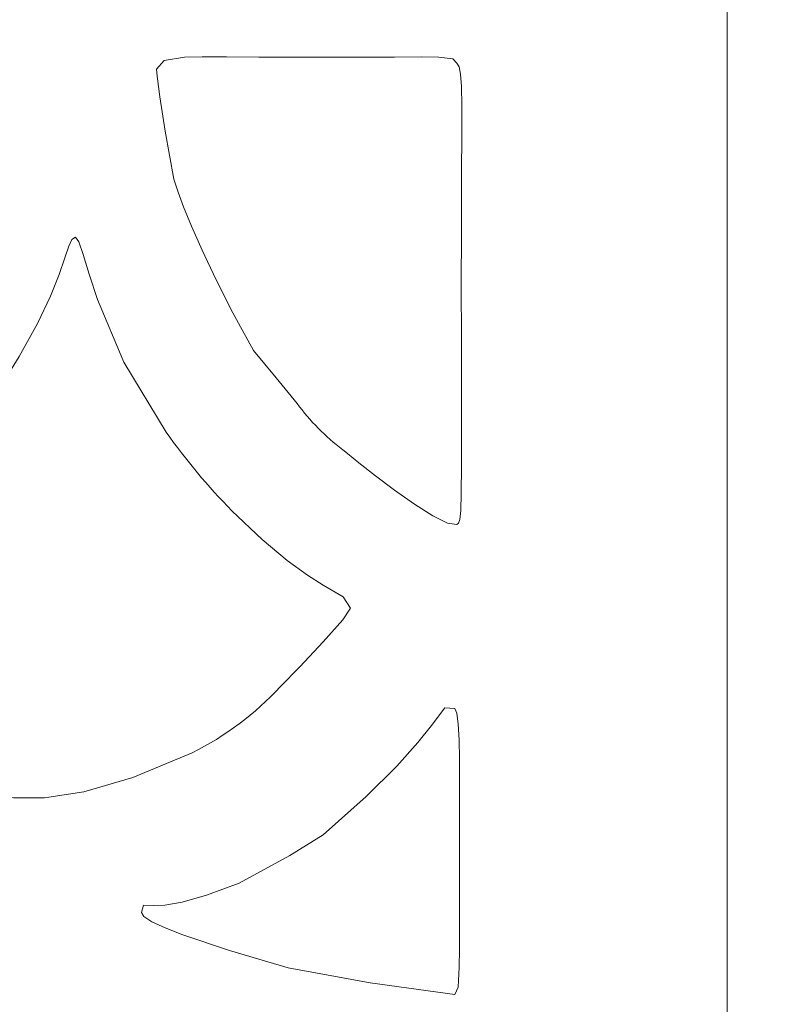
# Model space of a CAD drawing. Header units: millimetres. Extents: x -285 to 176, y -252 to 158.
# Tile 154 of 256: x 29.92 to 34, y -44.46 to -39.13. Entities that reach past the tile are written whole.
import ezdxf

# ---------------------------------------------------------------- set-up
doc = ezdxf.new("R2010")
doc.units = ezdxf.units.MM
doc.header["$MEASUREMENT"] = 0
doc.layers.add('Layer 1', color=7, linetype='Continuous')

msp = doc.modelspace()

# ---------------------------------------------------------------- linework, layer by layer
at = {"layer": 'Layer 1', "color": 1, "lineweight": 9}
msp.add_open_spline([(-4.334, -26.4073), (-4.334, -26.4073), (-6.4683, -24.2765), (-6.4683, -24.2765), (-6.4683, -24.2765), (-6.4683, -24.2765), (0.6049, -17.2034), (0.6049, -17.2034), (0.6049, -17.2034), (0.6049, -17.2034), (2.7357, -19.3376), (2.7357, -19.3376), (2.7357, -19.3376), (2.7357, -19.3376), (12.0948, -9.9785), (12.0948, -9.9785), (12.0948, -9.9785), (12.0948, -9.9785), (10.0275, -7.9112), (10.0275, -7.9112), (10.0275, -7.9112), (10.0275, -7.9112), (17.1008, -0.838), (17.1008, -0.838), (17.1008, -0.838), (17.1008, -0.838), (19.168, -2.9088), (19.168, -2.9088), (19.168, -2.9088), (19.168, -2.9088), (27.4089, 5.3356), (27.4089, 5.3356), (27.4089, 5.3356), (27.4089, 5.3356), (35.6145, -2.87), (35.6145, -2.87), (35.6145, -2.87), (35.6145, -2.87), (37.6465, -0.838), (37.6465, -0.838), (37.6465, -0.838), (37.6465, -0.838), (44.7163, -7.9112), (44.7163, -7.9112), (44.7163, -7.9112), (44.7163, -7.9112), (42.6877, -9.9432), (42.6877, -9.9432), (42.6877, -9.9432), (42.6877, -9.9432), (52.0469, -19.3024), (52.0469, -19.3024), (52.0469, -19.3024), (52.0469, -19.3024), (54.1424, -17.2034), (54.1424, -17.2034), (54.1424, -17.2034), (54.1424, -17.2034), (61.212, -24.2765), (61.212, -24.2765), (61.212, -24.2765), (61.212, -24.2765), (59.1166, -26.372), (59.1166, -26.372), (59.1166, -26.372), (59.1166, -26.372), (60.5982, -27.8537), (60.5982, -27.8537), (60.5982, -27.8537), (60.5982, -27.8537), (61.8752, -29.6598), (61.8752, -29.6598), (61.8752, -29.6598), (61.8752, -29.6598), (61.8752, -73.6689), (61.8752, -73.6689), (61.8752, -73.6689), (61.8752, -73.6689), (61.8752, -73.9617), (61.8752, -73.9617), (61.8752, -73.9617), (61.8752, -73.9617), (61.8752, -103.3622), (61.8752, -103.3622), (61.8752, -103.3622), (61.8752, -103.3622), (50.7204, -103.3622), (50.7204, -103.3622), (50.7204, -103.3622), (50.7204, -103.3622), (50.7204, -106.2513), (50.7204, -106.2513), (50.7204, -106.2513), (50.7204, -106.2513), (35.4205, -106.2513), (35.4205, -106.2513), (35.4205, -106.2513), (35.4205, -106.2513), (35.4205, -103.3622), (35.4205, -103.3622), (35.4205, -103.3622), (35.4205, -103.3622), (19.3338, -103.3622), (19.3338, -103.3622), (19.3338, -103.3622), (19.3338, -103.3622), (19.3338, -106.2513), (19.3338, -106.2513), (19.3338, -106.2513), (19.3338, -106.2513), (4.0338, -106.2513), (4.0338, -106.2513), (4.0338, -106.2513), (4.0338, -106.2513), (4.0338, -103.3622), (4.0338, -103.3622), (4.0338, -103.3622), (4.0338, -103.3622), (-7.121, -103.3622), (-7.121, -103.3622), (-7.121, -103.3622), (-7.121, -103.3622), (-7.121, -73.6972), (-7.121, -73.6972), (-7.121, -73.6972), (-7.121, -73.6972), (-7.121, -29.6598), (-7.121, -29.6598), (-7.121, -29.6598), (-7.121, -29.6598), (-5.8757, -27.9489), (-5.8757, -27.9489), (-5.8757, -27.9489), (-5.8757, -27.9489), (-4.334, -26.4073), (-4.334, -26.4073)], degree=3, knots=[0, 0, 0, 0, 0.028571, 0.028571, 0.028571, 0.028571, 0.057143, 0.057143, 0.057143, 0.057143, 0.085714, 0.085714, 0.085714, 0.085714, 0.114286, 0.114286, 0.114286, 0.114286, 0.142857, 0.142857, 0.142857, 0.142857, 0.171429, 0.171429, 0.171429, 0.171429, 0.2, 0.2, 0.2, 0.2, 0.228571, 0.228571, 0.228571, 0.228571, 0.257143, 0.257143, 0.257143, 0.257143, 0.285714, 0.285714, 0.285714, 0.285714, 0.314286, 0.314286, 0.314286, 0.314286, 0.342857, 0.342857, 0.342857, 0.342857, 0.371429, 0.371429, 0.371429, 0.371429, 0.4, 0.4, 0.4, 0.4, 0.428571, 0.428571, 0.428571, 0.428571, 0.457143, 0.457143, 0.457143, 0.457143, 0.485714, 0.485714, 0.485714, 0.485714, 0.514286, 0.514286, 0.514286, 0.514286, 0.542857, 0.542857, 0.542857, 0.542857, 0.571429, 0.571429, 0.571429, 0.571429, 0.6, 0.6, 0.6, 0.6, 0.628571, 0.628571, 0.628571, 0.628571, 0.657143, 0.657143, 0.657143, 0.657143, 0.685714, 0.685714, 0.685714, 0.685714, 0.714286, 0.714286, 0.714286, 0.714286, 0.742857, 0.742857, 0.742857, 0.742857, 0.771429, 0.771429, 0.771429, 0.771429, 0.8, 0.8, 0.8, 0.8, 0.828571, 0.828571, 0.828571, 0.828571, 0.857143, 0.857143, 0.857143, 0.857143, 0.885714, 0.885714, 0.885714, 0.885714, 0.914286, 0.914286, 0.914286, 0.914286, 0.942857, 0.942857, 0.942857, 0.942857, 1, 1, 1, 1], dxfattribs=at)
at = {"layer": 'Layer 1', "color": 3, "lineweight": 9}
for points, knots in [([(33.7519, -12.836), (33.7519, -12.836), (33.7519, -49.4119), (33.7519, -49.4119), (33.7519, -49.4119), (33.7519, -49.4119), (21.193, -49.4119), (21.193, -49.4119), (21.193, -49.4119), (21.193, -49.4119), (21.2283, -19.6763), (21.2283, -19.6763), (21.2283, -19.6763), (21.2283, -19.6763), (21.2283, -14.2824), (21.2283, -14.2824), (21.2283, -14.2824), (21.2283, -14.2824), (21.2281, -13.7314), (21.2281, -13.7314), (21.2281, -13.7314), (21.2281, -13.7314), (21.2274, -13.2509), (21.2274, -13.2509), (21.2274, -13.2509), (21.2274, -13.2509), (21.2264, -12.8355), (21.2264, -12.8355), (21.2264, -12.8355), (21.2264, -12.8355), (21.2254, -12.4801), (21.2254, -12.4801), (21.2254, -12.4801), (21.2254, -12.4801), (21.2243, -12.1792), (21.2243, -12.1792), (21.2243, -12.1792), (21.2243, -12.1792), (21.2235, -11.9276), (21.2235, -11.9276), (21.2235, -11.9276), (21.2235, -11.9276), (21.223, -11.72), (21.223, -11.72), (21.223, -11.72), (21.223, -11.72), (21.2231, -11.5509), (21.2231, -11.5509), (21.2231, -11.5509), (21.2231, -11.5509), (21.2252, -11.3075), (21.2252, -11.3075), (21.2252, -11.3075), (21.2252, -11.3075), (21.2313, -11.1549), (21.2313, -11.1549), (21.2313, -11.1549), (21.2313, -11.1549), (21.2425, -11.0506), (21.2425, -11.0506), (21.2425, -11.0506), (21.2425, -11.0506), (21.2601, -10.9521), (21.2601, -10.9521), (21.2601, -10.9521), (21.2601, -10.9521), (21.263, -10.931), (21.263, -10.931), (21.263, -10.931), (21.263, -10.931), (21.2701, -10.877), (21.2701, -10.877), (21.2701, -10.877), (21.2701, -10.877), (21.2809, -10.7942), (21.2809, -10.7942), (21.2809, -10.7942), (21.2809, -10.7942), (21.2948, -10.6867), (21.2948, -10.6867), (21.2948, -10.6867), (21.2948, -10.6867), (21.3307, -10.414), (21.3307, -10.414), (21.3307, -10.414), (21.3307, -10.414), (21.3739, -10.0913), (21.3739, -10.0913), (21.3739, -10.0913), (21.3739, -10.0913), (21.4207, -9.7515), (21.4207, -9.7515), (21.4207, -9.7515), (21.4207, -9.7515), (21.4675, -9.4271), (21.4675, -9.4271), (21.4675, -9.4271), (21.4675, -9.4271), (21.5104, -9.1508), (21.5104, -9.1508), (21.5104, -9.1508), (21.5104, -9.1508), (21.5458, -8.9554), (21.5458, -8.9554), (21.5458, -8.9554), (21.5458, -8.9554), (21.6371, -8.6485), (21.6371, -8.6485), (21.6371, -8.6485), (21.6371, -8.6485), (21.7257, -8.3733), (21.7257, -8.3733), (21.7257, -8.3733), (21.8109, -7.9788), (21.9205, -7.59), (22.0538, -7.2092), (22.0538, -7.2092), (22.0538, -7.2092), (22.0801, -7.1271), (22.0801, -7.1271), (22.0801, -7.1271), (22.0801, -7.1271), (22.1278, -6.9829), (22.1278, -6.9829), (22.1278, -6.9829), (22.1278, -6.9829), (22.1937, -6.7904), (22.1937, -6.7904), (22.1937, -6.7904), (22.1937, -6.7904), (22.2748, -6.5635), (22.2748, -6.5635), (22.2748, -6.5635), (22.2748, -6.5635), (22.4701, -6.0622), (22.4701, -6.0622), (22.4701, -6.0622), (22.4701, -6.0622), (22.6888, -5.5899), (22.6888, -5.5899), (22.6888, -5.5899), (22.6888, -5.5899), (22.7786, -5.4099), (22.7786, -5.4099), (22.7786, -5.4099), (22.7786, -5.4099), (22.9035, -5.1576), (22.9035, -5.1576), (22.9035, -5.1576), (22.9035, -5.1576), (23.0691, -4.8398), (23.0691, -4.8398), (23.0691, -4.8398), (23.0691, -4.8398), (23.2811, -4.4632), (23.2811, -4.4632), (23.2811, -4.4632), (23.2811, -4.4632), (23.5452, -4.0344), (23.5452, -4.0344), (23.5452, -4.0344), (23.5452, -4.0344), (23.8671, -3.5603), (23.8671, -3.5603), (23.8671, -3.5603), (23.8671, -3.5603), (24.2524, -3.0476), (24.2524, -3.0476), (24.2524, -3.0476), (24.2524, -3.0476), (24.7067, -2.5031), (24.7067, -2.5031), (24.7067, -2.5031), (25.1157, -2.0546), (25.5541, -1.6338), (26.019, -1.2437), (26.019, -1.2437), (26.019, -1.2437), (26.1292, -1.158), (26.1292, -1.158), (26.1292, -1.158), (26.1292, -1.158), (26.3129, -1.0223), (26.3129, -1.0223), (26.3129, -1.0223), (26.3129, -1.0223), (26.5445, -0.8554), (26.5445, -0.8554), (26.5445, -0.8554), (26.5445, -0.8554), (26.7983, -0.6765), (26.7983, -0.6765), (26.7983, -0.6765), (26.7983, -0.6765), (27.0485, -0.5046), (27.0485, -0.5046), (27.0485, -0.5046), (27.0485, -0.5046), (27.2697, -0.3586), (27.2697, -0.3586), (27.2697, -0.3586), (27.2697, -0.3586), (27.3613, -0.3013), (27.3613, -0.3013), (27.3613, -0.3013), (27.3613, -0.3013), (27.436, -0.2576), (27.436, -0.2576), (27.436, -0.2576), (27.436, -0.2576), (27.4906, -0.2299), (27.4906, -0.2299), (27.4906, -0.2299), (27.4906, -0.2299), (27.5218, -0.2206), (27.5218, -0.2206), (27.5218, -0.2206), (27.5218, -0.2206), (27.8645, -0.4428), (27.8645, -0.4428), (27.8645, -0.4428), (27.8645, -0.4428), (28.231, -0.7181), (28.231, -0.7181), (28.231, -0.7181), (28.3567, -0.792), (28.4802, -0.8697), (28.6013, -0.9509), (28.6013, -0.9509), (28.6013, -0.9509), (28.7127, -1.035), (28.7127, -1.035), (28.7127, -1.035), (28.7127, -1.035), (28.8065, -1.1237), (28.8065, -1.1237), (28.8065, -1.1237), (28.8065, -1.1237), (28.8718, -1.1939), (28.8718, -1.1939), (28.8718, -1.1939), (28.8718, -1.1939), (28.8977, -1.2225), (28.8977, -1.2225), (28.8977, -1.2225), (29.3181, -1.5827), (29.7264, -1.9569), (30.1218, -2.3444), (30.1218, -2.3444), (30.1218, -2.3444), (30.3907, -2.6415), (30.3907, -2.6415), (30.3907, -2.6415), (30.3907, -2.6415), (30.7039, -3.0256), (30.7039, -3.0256), (30.7039, -3.0256), (30.7039, -3.0256), (30.8542, -3.2184), (30.8542, -3.2184), (30.8542, -3.2184), (30.8542, -3.2184), (30.9881, -3.3945), (30.9881, -3.3945), (30.9881, -3.3945), (30.9881, -3.3945), (31.0963, -3.5414), (31.0963, -3.5414), (31.0963, -3.5414), (31.0963, -3.5414), (31.1696, -3.6461), (31.1696, -3.6461), (31.1696, -3.6461), (31.1696, -3.6461), (31.469, -4.1068), (31.469, -4.1068), (31.469, -4.1068), (31.469, -4.1068), (31.757, -4.5721), (31.757, -4.5721), (31.757, -4.5721), (31.757, -4.5721), (31.8789, -4.7737), (31.8789, -4.7737), (31.8789, -4.7737), (31.8789, -4.7737), (31.9763, -4.9369), (31.9763, -4.9369), (31.9763, -4.9369), (31.9763, -4.9369), (32.0422, -5.0487), (32.0422, -5.0487), (32.0422, -5.0487), (32.0422, -5.0487), (32.0692, -5.096), (32.0692, -5.096), (32.0692, -5.096), (32.0692, -5.096), (32.5666, -6.228), (32.5666, -6.228), (32.5666, -6.228), (32.5666, -6.228), (32.9899, -7.315), (32.9899, -7.315), (32.9899, -7.315), (32.9899, -7.315), (33.2229, -8.1366), (33.2229, -8.1366), (33.2229, -8.1366), (33.2229, -8.1366), (33.4066, -8.9483), (33.4066, -8.9483), (33.4066, -8.9483), (33.4066, -8.9483), (33.4766, -9.2973), (33.4766, -9.2973), (33.4766, -9.2973), (33.4766, -9.2973), (33.5301, -9.5801), (33.5301, -9.5801), (33.5301, -9.5801), (33.5301, -9.5801), (33.5503, -9.69), (33.5503, -9.69), (33.5503, -9.69), (33.5503, -9.69), (33.5659, -9.7754), (33.5659, -9.7754), (33.5659, -9.7754), (33.5659, -9.7754), (33.5767, -9.8336), (33.5767, -9.8336), (33.5767, -9.8336), (33.5767, -9.8336), (33.5825, -9.862), (33.5825, -9.862), (33.5825, -9.862), (33.5825, -9.862), (33.6506, -10.2103), (33.6506, -10.2103), (33.6506, -10.2103), (33.6506, -10.2103), (33.6983, -10.5985), (33.6983, -10.5985), (33.6983, -10.5985), (33.6983, -10.5985), (33.7292, -11.0101), (33.7292, -11.0101), (33.7292, -11.0101), (33.7292, -11.0101), (33.7466, -11.4284), (33.7466, -11.4284), (33.7466, -11.4284), (33.7466, -11.4284), (33.7541, -11.8367), (33.7541, -11.8367), (33.7541, -11.8367), (33.7541, -11.8367), (33.7552, -12.2185), (33.7552, -12.2185), (33.7552, -12.2185), (33.7552, -12.2185), (33.7533, -12.5571), (33.7533, -12.5571), (33.7533, -12.5571), (33.7533, -12.5571), (33.7519, -12.836), (33.7519, -12.836)], [0, 0, 0, 0, 0.010753, 0.010753, 0.010753, 0.010753, 0.021505, 0.021505, 0.021505, 0.021505, 0.032258, 0.032258, 0.032258, 0.032258, 0.043011, 0.043011, 0.043011, 0.043011, 0.053763, 0.053763, 0.053763, 0.053763, 0.064516, 0.064516, 0.064516, 0.064516, 0.075269, 0.075269, 0.075269, 0.075269, 0.086022, 0.086022, 0.086022, 0.086022, 0.096774, 0.096774, 0.096774, 0.096774, 0.107527, 0.107527, 0.107527, 0.107527, 0.11828, 0.11828, 0.11828, 0.11828, 0.129032, 0.129032, 0.129032, 0.129032, 0.139785, 0.139785, 0.139785, 0.139785, 0.150538, 0.150538, 0.150538, 0.150538, 0.16129, 0.16129, 0.16129, 0.16129, 0.172043, 0.172043, 0.172043, 0.172043, 0.182796, 0.182796, 0.182796, 0.182796, 0.193548, 0.193548, 0.193548, 0.193548, 0.204301, 0.204301, 0.204301, 0.204301, 0.215054, 0.215054, 0.215054, 0.215054, 0.225806, 0.225806, 0.225806, 0.225806, 0.236559, 0.236559, 0.236559, 0.236559, 0.247312, 0.247312, 0.247312, 0.247312, 0.258065, 0.258065, 0.258065, 0.258065, 0.268817, 0.268817, 0.268817, 0.268817, 0.27957, 0.27957, 0.27957, 0.27957, 0.290323, 0.290323, 0.290323, 0.290323, 0.301075, 0.301075, 0.301075, 0.301075, 0.311828, 0.311828, 0.311828, 0.311828, 0.322581, 0.322581, 0.322581, 0.322581, 0.333333, 0.333333, 0.333333, 0.333333, 0.344086, 0.344086, 0.344086, 0.344086, 0.354839, 0.354839, 0.354839, 0.354839, 0.365591, 0.365591, 0.365591, 0.365591, 0.376344, 0.376344, 0.376344, 0.376344, 0.387097, 0.387097, 0.387097, 0.387097, 0.397849, 0.397849, 0.397849, 0.397849, 0.408602, 0.408602, 0.408602, 0.408602, 0.419355, 0.419355, 0.419355, 0.419355, 0.430108, 0.430108, 0.430108, 0.430108, 0.44086, 0.44086, 0.44086, 0.44086, 0.451613, 0.451613, 0.451613, 0.451613, 0.462366, 0.462366, 0.462366, 0.462366, 0.473118, 0.473118, 0.473118, 0.473118, 0.483871, 0.483871, 0.483871, 0.483871, 0.494624, 0.494624, 0.494624, 0.494624, 0.505376, 0.505376, 0.505376, 0.505376, 0.516129, 0.516129, 0.516129, 0.516129, 0.526882, 0.526882, 0.526882, 0.526882, 0.537634, 0.537634, 0.537634, 0.537634, 0.548387, 0.548387, 0.548387, 0.548387, 0.55914, 0.55914, 0.55914, 0.55914, 0.569892, 0.569892, 0.569892, 0.569892, 0.580645, 0.580645, 0.580645, 0.580645, 0.591398, 0.591398, 0.591398, 0.591398, 0.602151, 0.602151, 0.602151, 0.602151, 0.612903, 0.612903, 0.612903, 0.612903, 0.623656, 0.623656, 0.623656, 0.623656, 0.634409, 0.634409, 0.634409, 0.634409, 0.645161, 0.645161, 0.645161, 0.645161, 0.655914, 0.655914, 0.655914, 0.655914, 0.666667, 0.666667, 0.666667, 0.666667, 0.677419, 0.677419, 0.677419, 0.677419, 0.688172, 0.688172, 0.688172, 0.688172, 0.698925, 0.698925, 0.698925, 0.698925, 0.709677, 0.709677, 0.709677, 0.709677, 0.72043, 0.72043, 0.72043, 0.72043, 0.731183, 0.731183, 0.731183, 0.731183, 0.741935, 0.741935, 0.741935, 0.741935, 0.752688, 0.752688, 0.752688, 0.752688, 0.763441, 0.763441, 0.763441, 0.763441, 0.774194, 0.774194, 0.774194, 0.774194, 0.784946, 0.784946, 0.784946, 0.784946, 0.795699, 0.795699, 0.795699, 0.795699, 0.806452, 0.806452, 0.806452, 0.806452, 0.817204, 0.817204, 0.817204, 0.817204, 0.827957, 0.827957, 0.827957, 0.827957, 0.83871, 0.83871, 0.83871, 0.83871, 0.849462, 0.849462, 0.849462, 0.849462, 0.860215, 0.860215, 0.860215, 0.860215, 0.870968, 0.870968, 0.870968, 0.870968, 0.88172, 0.88172, 0.88172, 0.88172, 0.892473, 0.892473, 0.892473, 0.892473, 0.903226, 0.903226, 0.903226, 0.903226, 0.913978, 0.913978, 0.913978, 0.913978, 0.924731, 0.924731, 0.924731, 0.924731, 0.935484, 0.935484, 0.935484, 0.935484, 0.946237, 0.946237, 0.946237, 0.946237, 0.956989, 0.956989, 0.956989, 0.956989, 0.967742, 0.967742, 0.967742, 0.967742, 0.978495, 0.978495, 0.978495, 0.978495, 1, 1, 1, 1]), ([(32.2878, -41.8625), (32.2878, -41.8625), (32.298, -41.8552), (32.298, -41.8552), (32.298, -41.8552), (32.298, -41.8552), (32.3051, -41.8344), (32.3051, -41.8344), (32.3051, -41.8344), (32.3051, -41.8344), (32.3096, -41.7852), (32.3096, -41.7852), (32.3096, -41.7852), (32.3096, -41.7852), (32.3121, -41.6932), (32.3121, -41.6932), (32.3121, -41.6932), (32.3121, -41.6932), (32.3131, -41.5436), (32.3131, -41.5436), (32.3131, -41.5436), (32.3131, -41.5436), (32.3131, -41.3218), (32.3131, -41.3218), (32.3131, -41.3218), (32.3131, -41.3218), (32.313, -41.1792), (32.313, -41.1792), (32.313, -41.1792), (32.313, -41.1792), (32.3128, -41.0131), (32.3128, -41.0131), (32.3128, -41.0131), (32.3128, -41.0131), (32.3126, -40.8217), (32.3126, -40.8217), (32.3126, -40.8217), (32.3126, -40.8217), (32.3125, -40.6031), (32.3125, -40.6031), (32.3125, -40.6031), (32.3125, -40.6031), (32.3131, -40.2435), (32.3131, -40.2435), (32.3131, -40.2435), (32.3131, -40.2435), (32.3141, -39.9626), (32.3141, -39.9626), (32.3141, -39.9626), (32.3141, -39.9626), (32.3149, -39.7502), (32.3149, -39.7502), (32.3149, -39.7502), (32.3149, -39.7502), (32.3147, -39.5963), (32.3147, -39.5963), (32.3147, -39.5963), (32.3147, -39.5963), (32.3127, -39.4908), (32.3127, -39.4908), (32.3127, -39.4908), (32.3127, -39.4908), (32.3081, -39.4238), (32.3081, -39.4238), (32.3081, -39.4238), (32.3081, -39.4238), (32.3, -39.3851), (32.3, -39.3851), (32.3, -39.3851), (32.3, -39.3851), (32.2878, -39.3648), (32.2878, -39.3648), (32.2878, -39.3648), (32.2878, -39.3648), (32.2667, -39.3405), (32.2667, -39.3405), (32.2667, -39.3405), (32.2667, -39.3405), (32.19, -39.3317), (32.19, -39.3317), (32.19, -39.3317), (32.19, -39.3317), (32.0973, -39.331), (32.0973, -39.331), (32.0973, -39.331), (32.0973, -39.331), (31.9505, -39.3316), (31.9505, -39.3316), (31.9505, -39.3316), (31.9505, -39.3316), (31.7363, -39.3326), (31.7363, -39.3326), (31.7363, -39.3326), (31.7363, -39.3326), (31.4412, -39.3331), (31.4412, -39.3331), (31.4412, -39.3331), (31.4412, -39.3331), (31.2167, -39.3322), (31.2167, -39.3322), (31.2167, -39.3322), (31.2167, -39.3322), (31.0416, -39.3306), (31.0416, -39.3306), (31.0416, -39.3306), (31.0416, -39.3306), (30.9093, -39.3299), (30.9093, -39.3299), (30.9093, -39.3299), (30.9093, -39.3299), (30.8133, -39.3317), (30.8133, -39.3317), (30.8133, -39.3317), (30.8133, -39.3317), (30.704, -39.3494), (30.704, -39.3494), (30.704, -39.3494), (30.704, -39.3494), (30.6615, -39.3966), (30.6615, -39.3966), (30.6615, -39.3966), (30.6615, -39.3966), (30.6655, -39.4351), (30.6655, -39.4351), (30.6655, -39.4351), (30.6655, -39.4351), (30.6801, -39.5465), (30.6801, -39.5465), (30.6801, -39.5465), (30.6801, -39.5465), (30.7092, -39.7319), (30.7092, -39.7319), (30.7092, -39.7319), (30.7092, -39.7319), (30.7568, -39.9928), (30.7568, -39.9928), (30.7568, -39.9928), (30.7568, -39.9928), (30.763, -40.014), (30.763, -40.014), (30.763, -40.014), (30.763, -40.014), (30.7799, -40.0638), (30.7799, -40.0638), (30.7799, -40.0638), (30.7799, -40.0638), (30.809, -40.1415), (30.809, -40.1415), (30.809, -40.1415), (30.809, -40.1415), (30.8516, -40.2463), (30.8516, -40.2463), (30.8516, -40.2463), (30.8516, -40.2463), (30.9093, -40.3774), (30.9093, -40.3774), (30.9093, -40.3774), (30.9093, -40.3774), (30.9835, -40.534), (30.9835, -40.534), (30.9835, -40.534), (30.9835, -40.534), (31.0757, -40.7153), (31.0757, -40.7153), (31.0757, -40.7153), (31.0757, -40.7153), (31.1872, -40.9206), (31.1872, -40.9206), (31.1872, -40.9206), (31.1872, -40.9206), (31.3094, -41.0687), (31.3094, -41.0687), (31.3094, -41.0687), (31.3094, -41.0687), (31.4236, -41.2063), (31.4236, -41.2063), (31.4236, -41.2063), (31.4929, -41.3017), (31.5761, -41.3862), (31.6705, -41.4568), (31.6705, -41.4568), (31.6705, -41.4568), (31.6957, -41.4777), (31.6957, -41.4777), (31.6957, -41.4777), (31.6957, -41.4777), (31.7585, -41.5281), (31.7585, -41.5281), (31.7585, -41.5281), (31.7585, -41.5281), (31.8475, -41.5975), (31.8475, -41.5975), (31.8475, -41.5975), (31.8475, -41.5975), (31.9514, -41.6754), (31.9514, -41.6754), (31.9514, -41.6754), (31.9514, -41.6754), (32.0587, -41.7514), (32.0587, -41.7514), (32.0587, -41.7514), (32.0587, -41.7514), (32.1582, -41.8149), (32.1582, -41.8149), (32.1582, -41.8149), (32.1582, -41.8149), (32.2383, -41.8554), (32.2383, -41.8554), (32.2383, -41.8554), (32.2383, -41.8554), (32.2878, -41.8625), (32.2878, -41.8625)], [0, 0, 0, 0, 0.018519, 0.018519, 0.018519, 0.018519, 0.037037, 0.037037, 0.037037, 0.037037, 0.055556, 0.055556, 0.055556, 0.055556, 0.074074, 0.074074, 0.074074, 0.074074, 0.092593, 0.092593, 0.092593, 0.092593, 0.111111, 0.111111, 0.111111, 0.111111, 0.12963, 0.12963, 0.12963, 0.12963, 0.148148, 0.148148, 0.148148, 0.148148, 0.166667, 0.166667, 0.166667, 0.166667, 0.185185, 0.185185, 0.185185, 0.185185, 0.203704, 0.203704, 0.203704, 0.203704, 0.222222, 0.222222, 0.222222, 0.222222, 0.240741, 0.240741, 0.240741, 0.240741, 0.259259, 0.259259, 0.259259, 0.259259, 0.277778, 0.277778, 0.277778, 0.277778, 0.296296, 0.296296, 0.296296, 0.296296, 0.314815, 0.314815, 0.314815, 0.314815, 0.333333, 0.333333, 0.333333, 0.333333, 0.351852, 0.351852, 0.351852, 0.351852, 0.37037, 0.37037, 0.37037, 0.37037, 0.388889, 0.388889, 0.388889, 0.388889, 0.407407, 0.407407, 0.407407, 0.407407, 0.425926, 0.425926, 0.425926, 0.425926, 0.444444, 0.444444, 0.444444, 0.444444, 0.462963, 0.462963, 0.462963, 0.462963, 0.481481, 0.481481, 0.481481, 0.481481, 0.5, 0.5, 0.5, 0.5, 0.518519, 0.518519, 0.518519, 0.518519, 0.537037, 0.537037, 0.537037, 0.537037, 0.555556, 0.555556, 0.555556, 0.555556, 0.574074, 0.574074, 0.574074, 0.574074, 0.592593, 0.592593, 0.592593, 0.592593, 0.611111, 0.611111, 0.611111, 0.611111, 0.62963, 0.62963, 0.62963, 0.62963, 0.648148, 0.648148, 0.648148, 0.648148, 0.666667, 0.666667, 0.666667, 0.666667, 0.685185, 0.685185, 0.685185, 0.685185, 0.703704, 0.703704, 0.703704, 0.703704, 0.722222, 0.722222, 0.722222, 0.722222, 0.740741, 0.740741, 0.740741, 0.740741, 0.759259, 0.759259, 0.759259, 0.759259, 0.777778, 0.777778, 0.777778, 0.777778, 0.796296, 0.796296, 0.796296, 0.796296, 0.814815, 0.814815, 0.814815, 0.814815, 0.833333, 0.833333, 0.833333, 0.833333, 0.851852, 0.851852, 0.851852, 0.851852, 0.87037, 0.87037, 0.87037, 0.87037, 0.888889, 0.888889, 0.888889, 0.888889, 0.907407, 0.907407, 0.907407, 0.907407, 0.925926, 0.925926, 0.925926, 0.925926, 0.944444, 0.944444, 0.944444, 0.944444, 0.962963, 0.962963, 0.962963, 0.962963, 1, 1, 1, 1]), ([(31.7128, -42.3141), (31.7128, -42.3141), (31.6735, -42.2542), (31.6735, -42.2542), (31.6735, -42.2542), (31.6735, -42.2542), (31.5651, -42.1901), (31.5651, -42.1901), (31.5651, -42.1901), (31.5651, -42.1901), (31.4795, -42.1361), (31.4795, -42.1361), (31.4795, -42.1361), (31.4795, -42.1361), (31.37, -42.0566), (31.37, -42.0566), (31.37, -42.0566), (31.37, -42.0566), (31.2345, -41.9434), (31.2345, -41.9434), (31.2345, -41.9434), (31.2345, -41.9434), (31.0707, -41.7884), (31.0707, -41.7884), (31.0707, -41.7884), (30.9408, -41.6558), (30.8216, -41.5131), (30.7144, -41.3616), (30.7144, -41.3616), (30.7144, -41.3616), (30.4856, -40.9824), (30.4856, -40.9824), (30.4856, -40.9824), (30.4856, -40.9824), (30.3436, -40.6436), (30.3436, -40.6436), (30.3436, -40.6436), (30.3436, -40.6436), (30.2977, -40.5065), (30.2977, -40.5065), (30.2977, -40.5065), (30.2977, -40.5065), (30.2645, -40.4001), (30.2645, -40.4001), (30.2645, -40.4001), (30.2645, -40.4001), (30.241, -40.3312), (30.241, -40.3312), (30.241, -40.3312), (30.241, -40.3312), (30.2241, -40.3067), (30.2241, -40.3067), (30.2241, -40.3067), (30.2241, -40.3067), (30.2047, -40.3186), (30.2047, -40.3186), (30.2047, -40.3186), (30.2047, -40.3186), (30.1875, -40.3553), (30.1875, -40.3553), (30.1875, -40.3553), (30.1875, -40.3553), (30.1663, -40.4179), (30.1663, -40.4179), (30.1663, -40.4179), (30.1663, -40.4179), (30.135, -40.5078), (30.135, -40.5078), (30.135, -40.5078), (30.135, -40.5078), (30.0875, -40.6261), (30.0875, -40.6261), (30.0875, -40.6261), (30.0875, -40.6261), (30.0177, -40.774), (30.0177, -40.774), (30.0177, -40.774), (30.0177, -40.774), (29.9194, -40.9529), (29.9194, -40.9529), (29.9194, -40.9529), (29.9194, -40.9529), (29.7866, -41.164), (29.7866, -41.164), (29.7866, -41.164), (29.7866, -41.164), (29.5164, -41.5407), (29.5164, -41.5407), (29.5164, -41.5407), (29.5164, -41.5407), (29.274, -41.8371), (29.274, -41.8371), (29.274, -41.8371), (29.274, -41.8371), (29.0622, -42.0644), (29.0622, -42.0644), (29.0622, -42.0644), (29.0622, -42.0644), (28.884, -42.2338), (28.884, -42.2338), (28.884, -42.2338), (28.884, -42.2338), (28.7423, -42.3565), (28.7423, -42.3565), (28.7423, -42.3565), (28.7423, -42.3565), (28.6402, -42.4439), (28.6402, -42.4439), (28.6402, -42.4439), (28.6402, -42.4439), (28.5804, -42.5071), (28.5804, -42.5071), (28.5804, -42.5071), (28.5804, -42.5071), (28.566, -42.5575), (28.566, -42.5575), (28.566, -42.5575), (28.566, -42.5575), (28.602, -42.5973), (28.602, -42.5973), (28.602, -42.5973), (28.602, -42.5973), (28.6943, -42.6701), (28.6943, -42.6701), (28.6943, -42.6701), (28.6943, -42.6701), (28.8274, -42.7656), (28.8274, -42.7656), (28.8274, -42.7656), (28.8274, -42.7656), (28.9859, -42.8736), (28.9859, -42.8736), (28.9859, -42.8736), (28.9859, -42.8736), (29.1543, -42.9837), (29.1543, -42.9837), (29.1543, -42.9837), (29.1543, -42.9837), (29.3172, -43.0858), (29.3172, -43.0858), (29.3172, -43.0858), (29.3172, -43.0858), (29.459, -43.1693), (29.459, -43.1693), (29.459, -43.1693), (29.459, -43.1693), (29.5644, -43.2242), (29.5644, -43.2242), (29.5644, -43.2242), (29.5644, -43.2242), (29.6037, -43.2471), (29.6037, -43.2471), (29.6037, -43.2471), (29.6037, -43.2471), (29.667, -43.2817), (29.667, -43.2817), (29.667, -43.2817), (29.667, -43.2817), (29.7596, -43.3167), (29.7596, -43.3167), (29.7596, -43.3167), (29.7596, -43.3167), (29.8872, -43.3406), (29.8872, -43.3406), (29.8872, -43.3406), (29.8872, -43.3406), (30.0552, -43.342), (30.0552, -43.342), (30.0552, -43.342), (30.0552, -43.342), (30.2689, -43.3095), (30.2689, -43.3095), (30.2689, -43.3095), (30.2689, -43.3095), (30.5339, -43.2317), (30.5339, -43.2317), (30.5339, -43.2317), (30.5339, -43.2317), (30.8556, -43.0972), (30.8556, -43.0972), (30.8556, -43.0972), (31.0348, -43.0084), (31.1961, -42.8877), (31.3318, -42.7409), (31.3318, -42.7409), (31.3318, -42.7409), (31.438, -42.632), (31.438, -42.632), (31.438, -42.632), (31.438, -42.632), (31.5647, -42.497), (31.5647, -42.497), (31.5647, -42.497), (31.5647, -42.497), (31.6702, -42.3773), (31.6702, -42.3773), (31.6702, -42.3773), (31.6702, -42.3773), (31.7128, -42.3141), (31.7128, -42.3141)], [0, 0, 0, 0, 0.019608, 0.019608, 0.019608, 0.019608, 0.039216, 0.039216, 0.039216, 0.039216, 0.058824, 0.058824, 0.058824, 0.058824, 0.078431, 0.078431, 0.078431, 0.078431, 0.098039, 0.098039, 0.098039, 0.098039, 0.117647, 0.117647, 0.117647, 0.117647, 0.137255, 0.137255, 0.137255, 0.137255, 0.156863, 0.156863, 0.156863, 0.156863, 0.176471, 0.176471, 0.176471, 0.176471, 0.196078, 0.196078, 0.196078, 0.196078, 0.215686, 0.215686, 0.215686, 0.215686, 0.235294, 0.235294, 0.235294, 0.235294, 0.254902, 0.254902, 0.254902, 0.254902, 0.27451, 0.27451, 0.27451, 0.27451, 0.294118, 0.294118, 0.294118, 0.294118, 0.313725, 0.313725, 0.313725, 0.313725, 0.333333, 0.333333, 0.333333, 0.333333, 0.352941, 0.352941, 0.352941, 0.352941, 0.372549, 0.372549, 0.372549, 0.372549, 0.392157, 0.392157, 0.392157, 0.392157, 0.411765, 0.411765, 0.411765, 0.411765, 0.431373, 0.431373, 0.431373, 0.431373, 0.45098, 0.45098, 0.45098, 0.45098, 0.470588, 0.470588, 0.470588, 0.470588, 0.490196, 0.490196, 0.490196, 0.490196, 0.509804, 0.509804, 0.509804, 0.509804, 0.529412, 0.529412, 0.529412, 0.529412, 0.54902, 0.54902, 0.54902, 0.54902, 0.568627, 0.568627, 0.568627, 0.568627, 0.588235, 0.588235, 0.588235, 0.588235, 0.607843, 0.607843, 0.607843, 0.607843, 0.627451, 0.627451, 0.627451, 0.627451, 0.647059, 0.647059, 0.647059, 0.647059, 0.666667, 0.666667, 0.666667, 0.666667, 0.686275, 0.686275, 0.686275, 0.686275, 0.705882, 0.705882, 0.705882, 0.705882, 0.72549, 0.72549, 0.72549, 0.72549, 0.745098, 0.745098, 0.745098, 0.745098, 0.764706, 0.764706, 0.764706, 0.764706, 0.784314, 0.784314, 0.784314, 0.784314, 0.803922, 0.803922, 0.803922, 0.803922, 0.823529, 0.823529, 0.823529, 0.823529, 0.843137, 0.843137, 0.843137, 0.843137, 0.862745, 0.862745, 0.862745, 0.862745, 0.882353, 0.882353, 0.882353, 0.882353, 0.901961, 0.901961, 0.901961, 0.901961, 0.921569, 0.921569, 0.921569, 0.921569, 0.941176, 0.941176, 0.941176, 0.941176, 0.960784, 0.960784, 0.960784, 0.960784, 1, 1, 1, 1]), ([(32.2773, -44.406), (32.2773, -44.406), (32.2946, -44.3669), (32.2946, -44.3669), (32.2946, -44.3669), (32.2946, -44.3669), (32.3015, -44.2573), (32.3015, -44.2573), (32.3015, -44.2573), (32.3015, -44.2573), (32.3025, -44.1599), (32.3025, -44.1599), (32.3025, -44.1599), (32.3025, -44.1599), (32.3026, -44.0254), (32.3026, -44.0254), (32.3026, -44.0254), (32.3026, -44.0254), (32.3022, -43.8473), (32.3022, -43.8473), (32.3022, -43.8473), (32.3022, -43.8473), (32.3019, -43.6192), (32.3019, -43.6192), (32.3019, -43.6192), (32.3019, -43.6192), (32.303, -43.3751), (32.303, -43.3751), (32.303, -43.3751), (32.303, -43.3751), (32.3028, -43.1324), (32.3028, -43.1324), (32.3028, -43.1324), (32.3028, -43.1324), (32.3006, -43.0276), (32.3006, -43.0276), (32.3006, -43.0276), (32.3006, -43.0276), (32.296, -42.9426), (32.296, -42.9426), (32.296, -42.9426), (32.296, -42.9426), (32.2885, -42.8836), (32.2885, -42.8836), (32.2885, -42.8836), (32.2885, -42.8836), (32.2773, -42.8573), (32.2773, -42.8573), (32.2773, -42.8573), (32.2773, -42.8573), (32.2235, -42.8545), (32.2235, -42.8545), (32.2235, -42.8545), (32.2235, -42.8545), (32.1512, -42.9494), (32.1512, -42.9494), (32.1512, -42.9494), (32.1512, -42.9494), (32.0779, -43.042), (32.0779, -43.042), (32.0779, -43.042), (32.0779, -43.042), (31.9638, -43.1693), (31.9638, -43.1693), (31.9638, -43.1693), (31.9638, -43.1693), (31.7968, -43.3347), (31.7968, -43.3347), (31.7968, -43.3347), (31.7968, -43.3347), (31.5647, -43.5417), (31.5647, -43.5417), (31.5647, -43.5417), (31.5647, -43.5417), (31.3835, -43.6536), (31.3835, -43.6536), (31.3835, -43.6536), (31.3835, -43.6536), (31.1096, -43.8027), (31.1096, -43.8027), (31.1096, -43.8027), (31.1096, -43.8027), (30.9323, -43.8688), (30.9323, -43.8688), (30.9323, -43.8688), (30.9323, -43.8688), (30.8007, -43.9059), (30.8007, -43.9059), (30.8007, -43.9059), (30.8007, -43.9059), (30.7078, -43.9218), (30.7078, -43.9218), (30.7078, -43.9218), (30.7078, -43.9218), (30.6466, -43.9244), (30.6466, -43.9244), (30.6466, -43.9244), (30.6466, -43.9244), (30.5917, -43.9218), (30.5917, -43.9218), (30.5917, -43.9218), (30.5917, -43.9218), (30.5804, -43.9615), (30.5804, -43.9615), (30.5804, -43.9615), (30.5804, -43.9615), (30.5939, -43.9842), (30.5939, -43.9842), (30.5939, -43.9842), (30.5939, -43.9842), (30.6375, -44.0123), (30.6375, -44.0123), (30.6375, -44.0123), (30.6375, -44.0123), (30.7085, -44.0452), (30.7085, -44.0452), (30.7085, -44.0452), (30.7085, -44.0452), (30.804, -44.0823), (30.804, -44.0823), (30.804, -44.0823), (30.804, -44.0823), (31.0572, -44.1668), (31.0572, -44.1668), (31.0572, -44.1668), (31.0572, -44.1668), (31.3742, -44.2613), (31.3742, -44.2613), (31.3742, -44.2613), (31.3742, -44.2613), (31.8191, -44.3429), (31.8191, -44.3429), (31.8191, -44.3429), (31.8191, -44.3429), (32.2773, -44.406), (32.2773, -44.406)], [0, 0, 0, 0, 0.028571, 0.028571, 0.028571, 0.028571, 0.057143, 0.057143, 0.057143, 0.057143, 0.085714, 0.085714, 0.085714, 0.085714, 0.114286, 0.114286, 0.114286, 0.114286, 0.142857, 0.142857, 0.142857, 0.142857, 0.171429, 0.171429, 0.171429, 0.171429, 0.2, 0.2, 0.2, 0.2, 0.228571, 0.228571, 0.228571, 0.228571, 0.257143, 0.257143, 0.257143, 0.257143, 0.285714, 0.285714, 0.285714, 0.285714, 0.314286, 0.314286, 0.314286, 0.314286, 0.342857, 0.342857, 0.342857, 0.342857, 0.371429, 0.371429, 0.371429, 0.371429, 0.4, 0.4, 0.4, 0.4, 0.428571, 0.428571, 0.428571, 0.428571, 0.457143, 0.457143, 0.457143, 0.457143, 0.485714, 0.485714, 0.485714, 0.485714, 0.514286, 0.514286, 0.514286, 0.514286, 0.542857, 0.542857, 0.542857, 0.542857, 0.571429, 0.571429, 0.571429, 0.571429, 0.6, 0.6, 0.6, 0.6, 0.628571, 0.628571, 0.628571, 0.628571, 0.657143, 0.657143, 0.657143, 0.657143, 0.685714, 0.685714, 0.685714, 0.685714, 0.714286, 0.714286, 0.714286, 0.714286, 0.742857, 0.742857, 0.742857, 0.742857, 0.771429, 0.771429, 0.771429, 0.771429, 0.8, 0.8, 0.8, 0.8, 0.828571, 0.828571, 0.828571, 0.828571, 0.857143, 0.857143, 0.857143, 0.857143, 0.885714, 0.885714, 0.885714, 0.885714, 0.914286, 0.914286, 0.914286, 0.914286, 0.942857, 0.942857, 0.942857, 0.942857, 1, 1, 1, 1])]:
    msp.add_open_spline(points, degree=3, knots=knots, dxfattribs=at)

doc.saveas('drawing.dxf')
